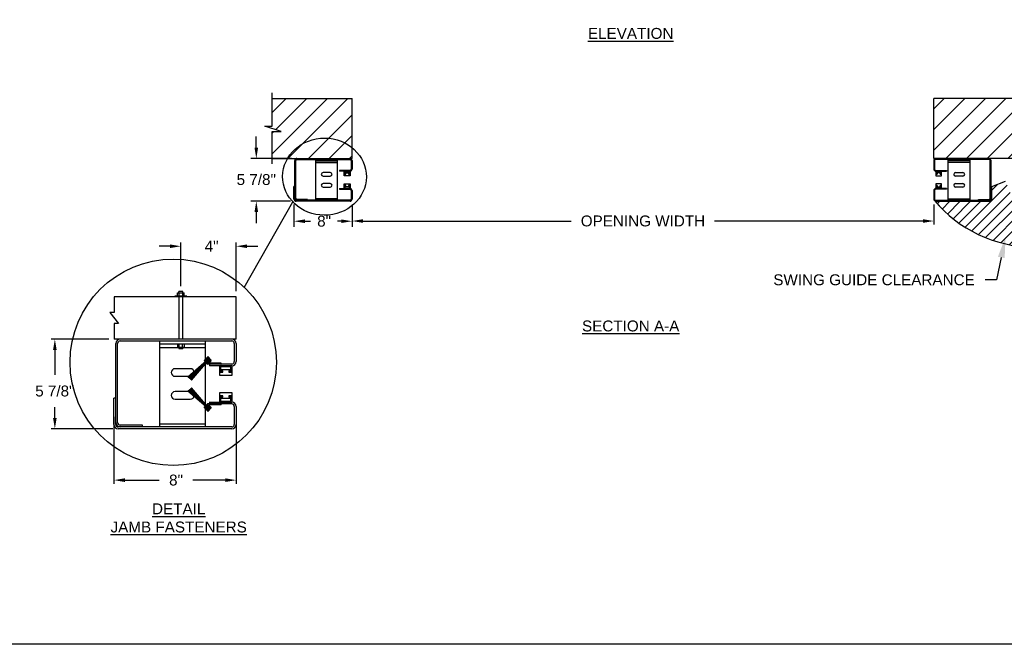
# Model space of a CAD drawing. Header units: inches. Extents: x 170 to 312, y 215 to 248.
# Tile 45 of 216: x 174.07 to 182.54, y 234.45 to 239.81. Entities that reach past the tile are written whole.
import ezdxf
from ezdxf import colors
from ezdxf.entities.mleader import LeaderData, LeaderLine
from ezdxf.math import Vec2, Vec3

# ---------------------------------------------------------------- set-up
doc = ezdxf.new("R2010")
doc.units = ezdxf.units.IN
doc.header["$LTSCALE"] = 0.25
doc.header["$MEASUREMENT"] = 0
for name, color, linetype in [('ANNOTATIONS', 1, 'Continuous'), ('DETAILS', 4, 'Continuous'), ('STANDARD MOTOR LH', 7, 'Continuous')]:
    doc.layers.add(name, color=color, linetype=linetype)
doc.styles.add('ARIAL', font='arial.ttf', dxfattribs={"height": 0.09375})
doc.dimstyles.new('STANDARD$0', dxfattribs={"dimtxt": 0.09375, "dimasz": 0.09375, "dimexe": 0.03125, "dimexo": 0.046875, "dimgap": 0.09, "dimtad": 0, "dimtih": 1, "dimtoh": 1, "dimdec": 4, "dimzin": 0, "dimdsep": 46, "dimtxsty": 'ARIAL', "dimcen": 0.09, "dimadec": 0, "dimazin": 0, "dimtfac": 1, "dimtdec": 4, "dimtofl": 0, "dimtmove": 0, "dimatfit": 1, "dimfxl": 1, "dimtolj": 1, "dimtzin": 0, "dimarcsym": 0})
pattern_1 = [(45, (-0.813, -11.93541), (-0.08838835, 0.08838835), [])]

# ---------------------------------------------------------------- blocks, each defined once
blk = doc.blocks.new('*D14')
at = {"layer": 'ANNOTATIONS', "color": 0, "lineweight": -2, "transparency": 16777216}
for p, q in [((176.4319, 238.2241), (176.4319, 238.0341)), ((176.9319, 238.2241), (176.9319, 238.0341)), ((176.5257, 238.081), (176.5745, 238.081)), ((176.8382, 238.081), (176.8074, 238.081))]:
    blk.add_line(p, q, dxfattribs=at)
at = {"layer": 'ANNOTATIONS', "color": 0, "transparency": 16777216}
for points in [[(176.5257, 238.0966), (176.5257, 238.0654), (176.4319, 238.081)], [(176.8382, 238.0966), (176.8382, 238.0654), (176.9319, 238.081)]]:
    blk.add_solid(points, dxfattribs=at)
at = {"layer": 'defpoints', "color": 0, "transparency": 16777216}
for p in [(176.4319, 238.271), (176.9319, 238.271), (176.9319, 238.081)]:
    blk.add_point(p, dxfattribs=at)
at = {"layer": 'ANNOTATIONS', "color": 0, "transparency": 16777216, "insert": (176.691, 238.081), "char_height": 0.09375, "attachment_point": 5, "style": 'ARIAL'}
blk.add_mtext('\\A1;8"', dxfattribs=at)
blk = doc.blocks.new('*D17')
at = {"layer": 'ANNOTATIONS', "color": 0, "lineweight": -2, "transparency": 16777216}
for p, q in [((176.1081, 238.7136), (176.1081, 238.8074)), ((176.4104, 238.6199), (176.0612, 238.6199)), ((176.4029, 238.2531), (176.0612, 238.2531)), ((176.1081, 238.1593), (176.1081, 238.0656))]:
    blk.add_line(p, q, dxfattribs=at)
at = {"layer": 'ANNOTATIONS', "color": 0, "transparency": 16777216}
for points in [[(176.0925, 238.7136), (176.1237, 238.7136), (176.1081, 238.6199)], [(176.0925, 238.1593), (176.1237, 238.1593), (176.1081, 238.2531)]]:
    blk.add_solid(points, dxfattribs=at)
at = {"layer": 'defpoints', "color": 0, "transparency": 16777216}
for p in [(176.4572, 238.6199), (176.1081, 238.2531), (176.4498, 238.2531)]:
    blk.add_point(p, dxfattribs=at)
at = {"layer": 'ANNOTATIONS', "color": 0, "transparency": 16777216, "insert": (176.1081, 238.4383), "char_height": 0.09375, "attachment_point": 5, "style": 'ARIAL'}
blk.add_mtext('\\A1;5 7/8"', dxfattribs=at)
blk = doc.blocks.new('*D28')
at = {"layer": 'ANNOTATIONS', "color": 0, "lineweight": -2, "transparency": 16777216}
for p, q in [((174.8405, 237.0682), (174.3452, 237.0682)), ((174.3765, 236.9744), (174.3765, 236.7604)), ((174.3765, 236.3916), (174.3765, 236.4835)), ((174.8753, 236.2979), (174.3452, 236.2979))]:
    blk.add_line(p, q, dxfattribs=at)
at = {"layer": 'ANNOTATIONS', "color": 0, "transparency": 16777216}
for points in [[(174.3609, 236.9744), (174.3921, 236.9744), (174.3765, 237.0682)], [(174.3609, 236.3916), (174.3921, 236.3916), (174.3765, 236.2979)]]:
    blk.add_solid(points, dxfattribs=at)
at = {"layer": 'defpoints', "color": 0, "transparency": 16777216}
for p in [(174.8874, 237.0682), (174.3765, 236.2979), (174.9221, 236.2979)]:
    blk.add_point(p, dxfattribs=at)
at = {"layer": 'ANNOTATIONS', "color": 0, "transparency": 16777216, "insert": (174.3765, 236.6219), "char_height": 0.09375, "attachment_point": 5, "style": 'ARIAL'}
blk.add_mtext('\\A1;5 7/8"', dxfattribs=at)
blk = doc.blocks.new('*D29')
at = {"layer": 'ANNOTATIONS', "color": 0, "lineweight": -2, "transparency": 16777216}
for p, q in [((174.8846, 236.401), (174.8846, 235.8257)), ((175.9346, 236.3531), (175.9346, 235.8257)), ((174.9784, 235.857), (175.2742, 235.857)), ((175.8409, 235.857), (175.5621, 235.857))]:
    blk.add_line(p, q, dxfattribs=at)
at = {"layer": 'ANNOTATIONS', "color": 0, "transparency": 16777216}
for points in [[(174.9784, 235.8726), (174.9784, 235.8413), (174.8846, 235.857)], [(175.8409, 235.8726), (175.8409, 235.8413), (175.9346, 235.857)]]:
    blk.add_solid(points, dxfattribs=at)
at = {"layer": 'defpoints', "color": 0, "transparency": 16777216}
for p in [(174.8846, 236.4479), (175.9346, 236.4), (174.8846, 235.857)]:
    blk.add_point(p, dxfattribs=at)
at = {"layer": 'ANNOTATIONS', "color": 0, "transparency": 16777216, "insert": (175.4181, 235.857), "char_height": 0.09375, "attachment_point": 5, "style": 'ARIAL'}
blk.add_mtext('\\A1;8"', dxfattribs=at)
blk = doc.blocks.new('*D30')
at = {"layer": 'ANNOTATIONS', "color": 0, "lineweight": -2, "transparency": 16777216}
for p, q in [((175.3657, 237.866), (175.272, 237.866)), ((175.4595, 237.5233), (175.4595, 237.8972)), ((175.9346, 237.4788), (175.9346, 237.8972)), ((176.0284, 237.866), (176.1221, 237.866))]:
    blk.add_line(p, q, dxfattribs=at)
at = {"layer": 'ANNOTATIONS', "color": 0, "transparency": 16777216}
for points in [[(175.3657, 237.8816), (175.3657, 237.8504), (175.4595, 237.866)], [(176.0284, 237.8816), (176.0284, 237.8504), (175.9346, 237.866)]]:
    blk.add_solid(points, dxfattribs=at)
at = {"layer": 'defpoints', "color": 0, "transparency": 16777216}
for p in [(175.9346, 237.866), (175.4595, 237.4764), (175.9346, 237.432)]:
    blk.add_point(p, dxfattribs=at)
at = {"layer": 'ANNOTATIONS', "color": 0, "transparency": 16777216, "insert": (175.7241, 237.866), "char_height": 0.09375, "attachment_point": 5, "style": 'ARIAL'}
blk.add_mtext('\\A1;4"', dxfattribs=at)
blk = doc.blocks.new('*D38')
at = {"layer": 'ANNOTATIONS', "color": 0, "lineweight": -2, "transparency": 16777216}
for p, q in [((176.9319, 238.2241), (176.9319, 238.0514)), ((181.9319, 238.2241), (181.9319, 238.0514)), ((177.0257, 238.0827), (178.8156, 238.0827)), ((181.8382, 238.0827), (180.0483, 238.0827))]:
    blk.add_line(p, q, dxfattribs=at)
at = {"layer": 'ANNOTATIONS', "color": 0, "transparency": 16777216}
for points in [[(177.0257, 238.0983), (177.0257, 238.067), (176.9319, 238.0827)], [(181.8382, 238.0983), (181.8382, 238.067), (181.9319, 238.0827)]]:
    blk.add_solid(points, dxfattribs=at)
at = {"layer": 'defpoints', "color": 0, "transparency": 16777216}
for p in [(176.9319, 238.271), (181.9319, 238.271), (181.9319, 238.0827)]:
    blk.add_point(p, dxfattribs=at)
at = {"layer": 'ANNOTATIONS', "color": 0, "transparency": 16777216, "insert": (179.4319, 238.0827), "char_height": 0.09375, "attachment_point": 5, "style": 'ARIAL'}
blk.add_mtext('\\A1;OPENING WIDTH', dxfattribs=at)

msp = doc.modelspace()

# ---------------------------------------------------------------- hatches: boundary and pattern name
at = {"layer": 'STANDARD MOTOR LH'}
h = msp.add_hatch(dxfattribs=at)
h.set_pattern_fill('ANSI31', color=256, style=0)
h.set_pattern_definition(pattern_1)
h.paths.add_polyline_path([(176.93192, 239.13552), (176.24442, 239.13552), (176.24442, 238.89832), (176.18031, 238.89832), (176.32238, 238.85141), (176.24442, 238.85141), (176.24442, 238.61989), (176.93192, 238.61989), (176.93192, 238.78239)])
h = msp.add_hatch(dxfattribs=at)
h.set_pattern_fill('ANSI31', color=256, style=0)
h.set_pattern_definition(pattern_1)
h.paths.add_polyline_path([(182.68352, 238.89832), (182.61942, 238.89832), (182.61942, 239.13552), (181.93192, 239.13552), (181.93192, 238.61989), (181.95009, 238.61989), (182.61942, 238.61989), (182.61942, 238.85141), (182.54145, 238.85141)])
h = msp.add_hatch(dxfattribs=at)
h.set_pattern_fill('ANSI31', color=256, scale=0.5, style=0)
h.set_pattern_definition([(45, (170.51236, 235.62128), (-0.04419417, 0.04419417), [])])
edge = h.paths.add_edge_path()
edge.add_line((182.5482, 238.42532), (182.43192, 238.37808))
edge.add_line((182.43192, 238.37808), (182.43192, 238.27095))
edge.add_arc((182.41404, 238.27095), 0.01787, -89.999885, 0.000989, ccw=False)
edge.add_line((182.41404, 238.25308), (181.94979, 238.25308))
edge.add_arc((181.94979, 238.27095), 0.01788, 224.999017, 269.999203, ccw=False)
edge.add_arc((182.79641, 238.98141), 1.12303, 220.081978, 269.072701)
edge.add_line((182.77823, 237.85853), (182.5482, 238.42532))

# ---------------------------------------------------------------- linework, layer by layer
at = {"layer": 'defpoints'}
msp.add_lwpolyline([(189.05875, 234.44685), (169.58887, 234.44685), (169.58887, 247.18196), (189.05875, 247.18196)], close=True, dxfattribs=at)
at = {"layer": 'DETAILS'}
for p, q in [((176.0044, 237.51245), (176.42119, 238.24842)), ((175.93461, 237.43196), (174.8874, 237.43196)), ((174.8874, 237.43196), (174.8874, 237.297)), ((175.51199, 237.43618), (175.40699, 237.43618)), ((175.40699, 237.43196), (175.40699, 237.43618)), ((175.42574, 237.4404), (175.42574, 237.43618)), ((175.42574, 237.4404), (175.49324, 237.4404)), ((175.42969, 237.45292), (175.42969, 237.46712)), ((175.42969, 237.46712), (175.48928, 237.46712)), ((175.42976, 237.4404), (175.42976, 237.46712)), ((175.44191, 237.46712), (175.44191, 237.47639)), ((175.47706, 237.47639), (175.44191, 237.47639)), ((175.44191, 237.43196), (175.44191, 237.06818)), ((175.44639, 237.4404), (175.44639, 237.46712)), ((175.47612, 237.4404), (175.47612, 237.46712)), ((175.47706, 237.46712), (175.47706, 237.47639)), ((175.47706, 237.06818), (175.47706, 237.43196)), ((175.48921, 237.4404), (175.48921, 237.46712)), ((175.48928, 237.45292), (175.48928, 237.46712)), ((175.49324, 237.43618), (175.49324, 237.4404)), ((175.51199, 237.43196), (175.51199, 237.43618)), ((175.93461, 237.06818), (175.93461, 237.43196)), ((174.8874, 237.297), (174.84993, 237.297)), ((174.84993, 237.297), (174.92487, 237.20314)), ((174.92487, 237.20314), (174.8874, 237.20314)), ((174.8874, 237.20314), (174.8874, 237.06818)), ((175.93461, 237.06818), (174.8874, 237.06818)), ((174.90023, 236.33541), (174.90023, 237.03064)), ((174.91585, 236.35103), (174.91585, 237.03064)), ((174.93777, 237.05256), (175.89707, 237.05256)), ((175.27836, 236.31349), (175.27836, 237.05256)), ((175.27836, 237.02795), (175.67211, 237.02795)), ((175.27836, 236.99514), (175.67211, 236.99514)), ((175.42546, 237.02863), (175.42546, 237.02441)), ((175.42546, 237.02863), (175.49296, 237.02863)), ((175.49296, 237.02441), (175.42546, 237.02441)), ((175.42942, 237.01189), (175.42942, 236.99769)), ((175.48901, 236.99769), (175.42942, 236.99769)), ((175.42949, 237.02441), (175.42949, 236.99769)), ((175.44164, 236.99769), (175.44164, 236.98842)), ((175.44258, 237.02441), (175.44258, 236.99769)), ((175.47231, 237.02441), (175.47231, 236.99769)), ((175.47679, 236.99769), (175.47679, 236.98842)), ((175.48894, 237.02441), (175.48894, 236.99769)), ((175.48901, 237.01189), (175.48901, 236.99769)), ((175.49296, 237.02441), (175.49296, 237.02863)), ((175.67211, 236.31349), (175.67211, 237.05256)), ((175.91899, 237.03064), (175.91899, 236.87603)), ((175.93461, 237.03064), (175.93461, 236.87603)), ((175.44164, 236.98842), (175.47679, 236.98842)), ((175.69123, 236.9157), (175.66091, 236.88538)), ((175.72106, 236.88786), (175.69322, 236.9157)), ((175.52066, 236.74223), (175.68116, 236.88052)), ((175.68126, 236.88042), (175.52083, 236.74206)), ((175.52346, 236.73943), (175.68136, 236.88033)), ((175.68146, 236.88023), (175.52363, 236.73926)), ((175.52623, 236.73666), (175.68156, 236.88013)), ((175.68166, 236.88003), (175.5264, 236.73649)), ((175.52899, 236.7339), (175.68176, 236.87993)), ((175.68186, 236.87983), (175.52915, 236.73373)), ((175.53173, 236.73116), (175.68196, 236.87973)), ((175.68206, 236.87963), (175.5319, 236.73099)), ((175.53276, 236.73013), (175.68216, 236.87953)), ((175.68315, 236.87854), (175.53375, 236.72914)), ((175.5363, 236.72659), (175.68494, 236.87675)), ((175.68504, 236.87665), (175.53647, 236.72642)), ((175.53904, 236.72384), (175.68514, 236.87655)), ((175.68524, 236.87645), (175.53921, 236.72368)), ((175.5418, 236.72109), (175.68534, 236.87635)), ((175.68544, 236.87625), (175.54197, 236.72092)), ((175.54457, 236.71832), (175.68554, 236.87615)), ((175.68564, 236.87605), (175.54474, 236.71815)), ((175.54737, 236.71552), (175.68574, 236.87595)), ((175.68584, 236.87585), (175.54754, 236.71535)), ((175.58416, 236.77816), (175.68385, 236.87784)), ((175.68484, 236.87685), (175.58516, 236.77716)), ((175.66637, 236.87792), (175.66091, 236.88339)), ((175.67135, 236.8809), (175.66836, 236.87792)), ((175.69123, 236.90576), (175.67085, 236.88538)), ((175.67085, 236.88339), (175.67135, 236.88289)), ((175.68928, 236.90249), (175.67632, 236.88488)), ((175.67632, 236.88488), (175.67802, 236.88363)), ((175.69098, 236.90124), (175.67802, 236.88363)), ((175.68271, 236.88265), (175.68702, 236.89107)), ((175.68715, 236.89103), (175.68283, 236.88258)), ((175.68296, 236.88252), (175.68729, 236.89098)), ((175.68742, 236.89094), (175.68308, 236.88245)), ((175.68321, 236.88239), (175.68756, 236.89089)), ((175.68328, 236.863), (175.68626, 236.86599)), ((175.68977, 236.85452), (175.68328, 236.86101)), ((175.68769, 236.89084), (175.68333, 236.88233)), ((175.68346, 236.88226), (175.68783, 236.8908)), ((175.68796, 236.89075), (175.68358, 236.8822)), ((175.68371, 236.88213), (175.6881, 236.89071)), ((175.68823, 236.89066), (175.68383, 236.88207)), ((175.68396, 236.88201), (175.68837, 236.89062)), ((175.68973, 236.89019), (175.68521, 236.88136)), ((175.68668, 236.8799), (175.6955, 236.88442)), ((175.69593, 236.88306), (175.68732, 236.87865)), ((175.68738, 236.87852), (175.69598, 236.88292)), ((175.69602, 236.88279), (175.68744, 236.8784)), ((175.68751, 236.87827), (175.69606, 236.88265)), ((175.69611, 236.88252), (175.68757, 236.87815)), ((175.68764, 236.87802), (175.69616, 236.88238)), ((175.6962, 236.88225), (175.6877, 236.8779)), ((175.68777, 236.87777), (175.69625, 236.88211)), ((175.69629, 236.88198), (175.68783, 236.87765)), ((175.68789, 236.87752), (175.69634, 236.88184)), ((175.69638, 236.88171), (175.68796, 236.8774)), ((175.68825, 236.86599), (175.68875, 236.86549)), ((175.68899, 236.87266), (175.7066, 236.88562)), ((175.68899, 236.87266), (175.69024, 236.87096)), ((175.69024, 236.87096), (175.70785, 236.88392)), ((175.69074, 236.86549), (175.71112, 236.88587)), ((175.89707, 236.85411), (175.69077, 236.85411)), ((175.71112, 236.88786), (175.69322, 236.90576)), ((175.70687, 236.88913), (175.69449, 236.90151)), ((175.70836, 236.89062), (175.69598, 236.903)), ((175.69873, 236.86354), (175.72106, 236.88587)), ((175.80392, 236.86114), (175.69973, 236.86114)), ((175.70492, 236.85411), (175.70492, 236.83849)), ((175.89707, 236.83849), (175.70492, 236.83849)), ((175.79339, 236.7873), (175.79339, 236.83849)), ((175.88894, 236.83035), (175.80152, 236.83035)), ((175.80152, 236.83035), (175.80152, 236.79544)), ((175.80533, 236.85973), (175.80533, 236.85552)), ((175.88894, 236.79544), (175.88894, 236.83035)), ((175.89707, 236.83849), (175.89707, 236.7873)), ((175.54086, 236.81427), (175.40961, 236.81427)), ((175.40961, 236.74865), (175.54086, 236.74865)), ((175.81964, 236.7873), (175.79339, 236.7873)), ((175.79339, 236.75607), (175.79339, 236.78363)), ((175.79339, 236.78363), (175.81964, 236.78363)), ((175.89707, 236.75607), (175.79339, 236.75607)), ((175.80152, 236.79544), (175.81964, 236.79544)), ((175.80389, 236.79544), (175.80389, 236.80725)), ((175.80389, 236.80725), (175.88657, 236.80725)), ((175.81964, 236.78363), (175.81964, 236.79544)), ((175.87082, 236.79544), (175.87082, 236.78363)), ((175.87082, 236.79544), (175.88894, 236.79544)), ((175.89707, 236.7873), (175.87082, 236.7873)), ((175.87082, 236.78363), (175.89707, 236.78363)), ((175.88657, 236.80725), (175.88657, 236.79544)), ((175.89707, 236.78363), (175.89707, 236.75607)), ((175.54086, 236.6174), (175.40961, 236.6174)), ((175.52066, 236.62382), (175.68116, 236.48552)), ((175.68126, 236.48562), (175.52083, 236.62399)), ((175.52346, 236.62662), (175.68136, 236.48572)), ((175.68146, 236.48582), (175.52363, 236.62679)), ((175.52623, 236.62939), (175.68156, 236.48592)), ((175.68166, 236.48602), (175.5264, 236.62956)), ((175.52899, 236.63215), (175.68176, 236.48612)), ((175.68186, 236.48622), (175.52915, 236.63232)), ((175.53173, 236.63489), (175.68196, 236.48632)), ((175.68206, 236.48642), (175.5319, 236.63506)), ((175.53276, 236.63592), (175.68216, 236.48652)), ((175.68315, 236.48751), (175.53375, 236.63691)), ((175.5363, 236.63946), (175.68494, 236.4893)), ((175.68504, 236.4894), (175.53647, 236.63963)), ((175.53904, 236.64221), (175.68514, 236.4895)), ((175.68524, 236.4896), (175.53921, 236.64237)), ((175.5418, 236.64496), (175.68534, 236.4897)), ((175.68544, 236.4898), (175.54197, 236.64513)), ((175.54457, 236.64773), (175.68554, 236.4899)), ((175.68564, 236.49), (175.54474, 236.6479)), ((175.54737, 236.65053), (175.68574, 236.4901)), ((175.68584, 236.4902), (175.54754, 236.6507)), ((175.58416, 236.58789), (175.68385, 236.48821)), ((175.68484, 236.4892), (175.58516, 236.58889)), ((175.79339, 236.58242), (175.79339, 236.60998)), ((175.79339, 236.60998), (175.89707, 236.60998)), ((175.81964, 236.58242), (175.79339, 236.58242)), ((175.79339, 236.52756), (175.79339, 236.57875)), ((175.79339, 236.57875), (175.81964, 236.57875)), ((175.81964, 236.57061), (175.80152, 236.57061)), ((175.80152, 236.57061), (175.80152, 236.5357)), ((175.80389, 236.55879), (175.80389, 236.57061)), ((175.81964, 236.57061), (175.81964, 236.58242)), ((175.87082, 236.58242), (175.87082, 236.57061)), ((175.89707, 236.58242), (175.87082, 236.58242)), ((175.87082, 236.57875), (175.89707, 236.57875)), ((175.88894, 236.57061), (175.87082, 236.57061)), ((175.88657, 236.57061), (175.88657, 236.55879)), ((175.88894, 236.5357), (175.88894, 236.57061)), ((175.89707, 236.60998), (175.89707, 236.58242)), ((175.89707, 236.57875), (175.89707, 236.52756)), ((174.90023, 236.56037), (174.88461, 236.56037)), ((174.88461, 236.33541), (174.88461, 236.56037)), ((175.40961, 236.55178), (175.54086, 236.55178)), ((175.66637, 236.48813), (175.66091, 236.48266)), ((175.67135, 236.48515), (175.66836, 236.48813)), ((175.67085, 236.48266), (175.67135, 236.48316)), ((175.68271, 236.4834), (175.68702, 236.47498)), ((175.68715, 236.47502), (175.68283, 236.48347)), ((175.68296, 236.48353), (175.68729, 236.47507)), ((175.68742, 236.47511), (175.68308, 236.4836)), ((175.68321, 236.48366), (175.68756, 236.47516)), ((175.68977, 236.51153), (175.68328, 236.50504)), ((175.68328, 236.50305), (175.68626, 236.50006)), ((175.68769, 236.47521), (175.68333, 236.48372)), ((175.68346, 236.48379), (175.68783, 236.47525)), ((175.68796, 236.4753), (175.68358, 236.48385)), ((175.68371, 236.48392), (175.6881, 236.47534)), ((175.68823, 236.47538), (175.68383, 236.48398)), ((175.68396, 236.48404), (175.68837, 236.47543)), ((175.68973, 236.47586), (175.68521, 236.48468)), ((175.68668, 236.48615), (175.6955, 236.48163)), ((175.69593, 236.48299), (175.68732, 236.4874)), ((175.68738, 236.48753), (175.69598, 236.48313)), ((175.69602, 236.48326), (175.68744, 236.48765)), ((175.68751, 236.48778), (175.69606, 236.4834)), ((175.69611, 236.48353), (175.68757, 236.4879)), ((175.68764, 236.48803), (175.69616, 236.48367)), ((175.6962, 236.4838), (175.6877, 236.48815)), ((175.68777, 236.48828), (175.69625, 236.48394)), ((175.69629, 236.48407), (175.68783, 236.4884)), ((175.68789, 236.48853), (175.69634, 236.48421)), ((175.69638, 236.48434), (175.68796, 236.48865)), ((175.68825, 236.50006), (175.68875, 236.50056)), ((175.68899, 236.49339), (175.69024, 236.49509)), ((175.68899, 236.49339), (175.7066, 236.48043)), ((175.69024, 236.49509), (175.70785, 236.48213)), ((175.69074, 236.50056), (175.71112, 236.48018)), ((175.89707, 236.51194), (175.69077, 236.51194)), ((175.69873, 236.50251), (175.72106, 236.48018)), ((175.80392, 236.50491), (175.69973, 236.50491)), ((175.70492, 236.52867), (175.70492, 236.51194)), ((175.70492, 236.52756), (175.89707, 236.52756)), ((175.80152, 236.5357), (175.88894, 236.5357)), ((175.88657, 236.55879), (175.80389, 236.55879)), ((175.80533, 236.50632), (175.80533, 236.51053)), ((175.91899, 236.49002), (175.91899, 236.33541)), ((175.93461, 236.49002), (175.93461, 236.33541)), ((175.69123, 236.45035), (175.66091, 236.48067)), ((175.69123, 236.46029), (175.67085, 236.48067)), ((175.67632, 236.48117), (175.67802, 236.48242)), ((175.68928, 236.46356), (175.67632, 236.48117)), ((175.69098, 236.46481), (175.67802, 236.48242)), ((175.71112, 236.47819), (175.69322, 236.46029)), ((175.72106, 236.47819), (175.69322, 236.45035)), ((175.70687, 236.47692), (175.69449, 236.46454)), ((175.70836, 236.47543), (175.69598, 236.46305)), ((175.12992, 236.32911), (174.93777, 236.32911)), ((175.12992, 236.31349), (175.12992, 236.32911)), ((175.67211, 236.3381), (175.27836, 236.3381)), ((175.89707, 236.31349), (174.92215, 236.31349)), ((175.89707, 236.29787), (174.92215, 236.29787))]:
    msp.add_line(p, q, dxfattribs=at)
for centre, radius in [((175.3943, 236.86913), 0.88662), ((175.69488, 236.88956), 0.00512), ((175.69488, 236.47648), 0.00512)]:
    msp.add_circle(centre, radius, dxfattribs=at)
for centre, radius, start, end in [((174.93777, 237.03064), 0.03754, 90, 180), ((174.93777, 237.03064), 0.02192, 90, 180), ((175.89707, 237.03064), 0.03754, 0, 90), ((175.89707, 237.03064), 0.02192, 0, 90), ((175.69223, 236.91471), 0.00141, 45, 135), ((175.6619, 236.88438), 0.00141, 135, 225), ((175.66737, 236.87891), 0.00141, 225, 315), ((175.67184, 236.88438), 0.00141, 135, 225), ((175.67035, 236.8819), 0.00141, 315, 45), ((175.6752, 236.88649), 0.00844, 315, 332.895222), ((175.6752, 236.88649), 0.00858, 315, 332.895222), ((175.6752, 236.88649), 0.00872, 315, 332.895222), ((175.6752, 236.88649), 0.00886, 315, 332.895222), ((175.6752, 236.88649), 0.009, 315, 332.895222), ((175.6752, 236.88649), 0.00914, 315, 332.895222), ((175.6752, 236.88649), 0.00928, 315, 332.895222), ((175.6752, 236.88649), 0.00942, 315, 332.895222), ((175.6752, 236.88649), 0.00956, 315, 332.895222), ((175.6752, 236.88649), 0.0097, 315, 332.895222), ((175.6752, 236.88649), 0.00984, 315, 332.895222), ((175.68427, 236.86201), 0.00141, 135, 225), ((175.6752, 236.88649), 0.01125, 315, 332.895222), ((175.6918, 236.86988), 0.01125, 117.104778, 135), ((175.6918, 236.86988), 0.00984, 117.104778, 135), ((175.6918, 236.86988), 0.0097, 117.104778, 135), ((175.6918, 236.86988), 0.00956, 117.104778, 135), ((175.6918, 236.86988), 0.00942, 117.104778, 135), ((175.6918, 236.86988), 0.00928, 117.104778, 135), ((175.6918, 236.86988), 0.00914, 117.104778, 135), ((175.6918, 236.86988), 0.009, 117.104778, 135), ((175.6918, 236.86988), 0.00886, 117.104778, 135), ((175.6918, 236.86988), 0.00872, 117.104778, 135), ((175.6918, 236.86988), 0.00858, 117.104778, 135), ((175.6918, 236.86988), 0.00844, 117.104778, 135), ((175.68726, 236.86499), 0.00141, 45, 135), ((175.69488, 236.88956), 0.008, 280.870136, 169.129864), ((175.69488, 236.88956), 0.00786, 280.724542, 169.275458), ((175.69488, 236.88956), 0.00772, 280.57496, 169.42504), ((175.69488, 236.88956), 0.00758, 280.421203, 169.578797), ((175.69488, 236.88956), 0.00744, 280.263074, 169.736926), ((175.69488, 236.88956), 0.0073, 280.100361, 169.899639), ((175.69488, 236.88956), 0.00716, 279.93284, 170.06716), ((175.69488, 236.88956), 0.00702, 279.760267, 170.239733), ((175.69488, 236.88956), 0.00687, 279.582384, 170.417616), ((175.69488, 236.88956), 0.00673, 279.398913, 170.601087), ((175.69488, 236.88956), 0.00659, 279.209556, 170.790444), ((175.68974, 236.86648), 0.00141, 225, 315), ((175.69285, 236.89986), 0.00443, 45, 143.651209), ((175.69488, 236.88956), 0.00519, 276.906562, 173.093438), ((175.69077, 236.85552), 0.00141, 225, 270), ((175.69285, 236.89986), 0.00232, 45, 143.651209), ((175.69223, 236.90477), 0.00141, 45, 135), ((175.69973, 236.86255), 0.00141, 135, 270), ((175.70523, 236.88749), 0.00232, 306.348791, 45), ((175.70523, 236.88749), 0.00443, 306.348791, 45), ((175.71013, 236.88687), 0.00141, 315, 45), ((175.72007, 236.88687), 0.00141, 315, 45), ((175.80392, 236.85973), 0.00141, 0, 90), ((175.80392, 236.85552), 0.00141, 270, 0), ((175.89707, 236.87603), 0.02192, 270, 0), ((175.89707, 236.87603), 0.03754, 270, 0), ((175.40961, 236.78146), 0.03281, 90, 270), ((175.54086, 236.78146), 0.03281, 270, 90), ((175.40961, 236.58459), 0.03281, 90, 270), ((175.54086, 236.58459), 0.03281, 270, 90), ((175.66737, 236.48714), 0.00141, 45, 135), ((175.67035, 236.48415), 0.00141, 315, 45), ((175.6752, 236.47956), 0.00844, 27.104778, 45), ((175.6752, 236.47956), 0.00858, 27.104778, 45), ((175.6752, 236.47956), 0.00872, 27.104778, 45), ((175.6752, 236.47956), 0.00886, 27.104778, 45), ((175.6752, 236.47956), 0.009, 27.104778, 45), ((175.6752, 236.47956), 0.00914, 27.104778, 45), ((175.6752, 236.47956), 0.00928, 27.104778, 45), ((175.6752, 236.47956), 0.00942, 27.104778, 45), ((175.6752, 236.47956), 0.00956, 27.104778, 45), ((175.6752, 236.47956), 0.0097, 27.104778, 45), ((175.6752, 236.47956), 0.00984, 27.104778, 45), ((175.68427, 236.50404), 0.00141, 135, 225), ((175.6752, 236.47956), 0.01125, 27.104778, 45), ((175.6918, 236.49616), 0.01125, 225, 242.895222), ((175.6918, 236.49616), 0.00984, 225, 242.895222), ((175.6918, 236.49616), 0.0097, 225, 242.895222), ((175.6918, 236.49616), 0.00956, 225, 242.895222), ((175.6918, 236.49616), 0.00942, 225, 242.895222), ((175.6918, 236.49616), 0.00928, 225, 242.895222), ((175.6918, 236.49616), 0.00914, 225, 242.895222), ((175.6918, 236.49616), 0.009, 225, 242.895222), ((175.6918, 236.49616), 0.00886, 225, 242.895222), ((175.6918, 236.49616), 0.00872, 225, 242.895222), ((175.6918, 236.49616), 0.00858, 225, 242.895222), ((175.6918, 236.49616), 0.00844, 225, 242.895222), ((175.68726, 236.50106), 0.00141, 225, 315), ((175.69488, 236.47648), 0.008, 190.870136, 79.129864), ((175.69488, 236.47648), 0.00786, 190.724542, 79.275458), ((175.69488, 236.47648), 0.00772, 190.57496, 79.42504), ((175.69488, 236.47648), 0.00758, 190.421203, 79.578797), ((175.69488, 236.47648), 0.00744, 190.263074, 79.736926), ((175.69488, 236.47648), 0.0073, 190.100361, 79.899639), ((175.69488, 236.47648), 0.00716, 189.93284, 80.06716), ((175.69488, 236.47648), 0.00702, 189.760267, 80.239733), ((175.69488, 236.47648), 0.00687, 189.582384, 80.417616), ((175.69488, 236.47648), 0.00673, 189.398913, 80.601087), ((175.69488, 236.47648), 0.00659, 189.209556, 80.790444), ((175.68974, 236.49957), 0.00141, 45, 135), ((175.69077, 236.51053), 0.00141, 90, 135), ((175.69973, 236.5035), 0.00141, 90, 225), ((175.80392, 236.51053), 0.00141, 0, 90), ((175.80392, 236.50632), 0.00141, 270, 0), ((175.89707, 236.49002), 0.03754, 0, 90), ((175.89707, 236.49002), 0.02192, 0, 90), ((175.6619, 236.48167), 0.00141, 135, 225), ((175.67184, 236.48167), 0.00141, 135, 225), ((175.69285, 236.46618), 0.00443, 216.348791, 315), ((175.69488, 236.47648), 0.00519, 186.906562, 83.093438), ((175.69285, 236.46618), 0.00232, 216.348791, 315), ((175.69223, 236.46128), 0.00141, 225, 315), ((175.69223, 236.45134), 0.00141, 225, 315), ((175.70523, 236.47856), 0.00232, 315, 53.651209), ((175.70523, 236.47856), 0.00443, 315, 53.651209), ((175.71013, 236.47918), 0.00141, 315, 45), ((175.72007, 236.47918), 0.00141, 315, 45), ((174.92215, 236.33541), 0.03754, 180, 270), ((174.93777, 236.35103), 0.03754, 180, 270), ((174.92215, 236.33541), 0.02192, 180, 270), ((174.93777, 236.35103), 0.02192, 180, 270), ((175.89707, 236.33541), 0.03754, 270, 0), ((175.89707, 236.33541), 0.02192, 270, 0)]:
    msp.add_arc(centre, radius, start, end, dxfattribs=at)
msp.add_ellipse((176.69445, 238.4638), major_axis=(0.36007, -0.00248), ratio=0.919729, dxfattribs=at)
at = {"layer": 'STANDARD MOTOR LH'}
for p, q in [((176.24442, 238.89832), (176.24442, 239.18239)), ((176.24442, 239.13552), (176.93192, 239.13552)), ((176.93192, 238.61989), (176.93192, 239.13552)), ((181.93192, 238.61989), (181.93192, 239.13552)), ((182.61942, 239.13552), (181.93192, 239.13552)), ((176.32238, 238.85141), (176.18031, 238.89832)), ((176.18031, 238.89832), (176.24442, 238.89832)), ((176.24442, 238.57302), (176.24442, 238.85141)), ((176.24442, 238.85141), (176.32238, 238.85141)), ((176.24442, 238.61989), (176.93192, 238.61989)), ((176.43935, 238.27095), (176.43935, 238.60202)), ((176.44679, 238.27839), (176.44679, 238.60202)), ((176.45723, 238.61245), (176.91404, 238.61245)), ((176.61942, 238.26052), (176.61942, 238.61245)), ((176.61942, 238.60074), (176.80692, 238.60074)), ((176.80692, 238.26052), (176.80692, 238.61245)), ((176.92448, 238.60202), (176.92448, 238.52839)), ((176.93192, 238.60202), (176.93192, 238.52839)), ((182.61942, 238.61989), (181.93192, 238.61989)), ((181.93192, 238.60202), (181.93192, 238.52839)), ((181.93935, 238.60202), (181.93935, 238.52839)), ((182.4066, 238.61245), (181.94979, 238.61245)), ((182.05692, 238.26052), (182.05692, 238.61245)), ((182.24442, 238.60074), (182.05692, 238.60074)), ((182.24442, 238.26052), (182.24442, 238.61245)), ((182.41704, 238.27839), (182.41704, 238.60202)), ((182.42448, 238.27095), (182.42448, 238.60202)), ((176.61942, 238.58511), (176.80692, 238.58511)), ((176.82254, 238.51796), (176.82254, 238.51052)), ((176.91404, 238.51796), (176.82254, 238.51796)), ((181.94979, 238.51796), (182.04129, 238.51796)), ((182.04129, 238.51796), (182.04129, 238.51052)), ((182.24442, 238.58511), (182.05692, 238.58511)), ((176.74442, 238.49899), (176.68192, 238.49899)), ((176.68192, 238.46774), (176.74442, 238.46774)), ((176.91404, 238.51052), (176.82254, 238.51052)), ((176.86467, 238.48614), (176.86467, 238.51052)), ((176.87717, 238.48614), (176.86467, 238.48614)), ((176.86467, 238.47127), (176.86467, 238.48439)), ((176.86467, 238.48439), (176.87717, 238.48439)), ((176.91404, 238.47127), (176.86467, 238.47127)), ((176.91017, 238.50664), (176.86854, 238.50664)), ((176.86854, 238.50664), (176.86854, 238.49002)), ((176.86854, 238.49002), (176.87717, 238.49002)), ((176.86967, 238.49002), (176.86967, 238.49564)), ((176.86967, 238.49564), (176.90904, 238.49564)), ((176.87717, 238.48439), (176.87717, 238.49002)), ((176.90154, 238.49002), (176.90154, 238.48439)), ((176.90154, 238.49002), (176.91017, 238.49002)), ((176.91404, 238.48614), (176.90154, 238.48614)), ((176.90154, 238.48439), (176.91404, 238.48439)), ((176.90904, 238.49564), (176.90904, 238.49002)), ((176.91017, 238.49002), (176.91017, 238.50664)), ((176.91404, 238.51052), (176.91404, 238.48614)), ((176.91404, 238.48439), (176.91404, 238.47127)), ((181.94979, 238.51052), (181.94979, 238.48614)), ((181.94979, 238.51052), (182.04129, 238.51052)), ((181.94979, 238.48614), (181.96229, 238.48614)), ((181.96229, 238.48439), (181.94979, 238.48439)), ((181.94979, 238.48439), (181.94979, 238.47127)), ((181.94979, 238.47127), (181.99917, 238.47127)), ((181.95367, 238.50664), (181.99529, 238.50664)), ((181.95367, 238.49002), (181.95367, 238.50664)), ((181.96229, 238.49002), (181.95367, 238.49002)), ((181.95479, 238.49564), (181.95479, 238.49002)), ((181.99417, 238.49564), (181.95479, 238.49564)), ((181.96229, 238.49002), (181.96229, 238.48439)), ((181.98667, 238.48439), (181.98667, 238.49002)), ((181.99529, 238.49002), (181.98667, 238.49002)), ((181.98667, 238.48614), (181.99917, 238.48614)), ((181.99917, 238.48439), (181.98667, 238.48439)), ((181.99417, 238.49002), (181.99417, 238.49564)), ((181.99529, 238.50664), (181.99529, 238.49002)), ((181.99917, 238.48614), (181.99917, 238.51052)), ((181.99917, 238.47127), (181.99917, 238.48439)), ((182.11942, 238.49899), (182.18192, 238.49899)), ((182.18192, 238.46774), (182.11942, 238.46774)), ((176.43935, 238.37808), (176.43192, 238.37808)), ((176.43192, 238.27095), (176.43192, 238.37808)), ((176.74442, 238.40524), (176.68192, 238.40524)), ((176.68192, 238.37399), (176.74442, 238.37399)), ((176.82254, 238.36245), (176.82254, 238.35502)), ((176.82254, 238.36245), (176.91404, 238.36245)), ((176.82254, 238.35502), (176.91404, 238.35502)), ((176.86467, 238.38858), (176.86467, 238.4017)), ((176.86467, 238.4017), (176.91404, 238.4017)), ((176.87717, 238.38858), (176.86467, 238.38858)), ((176.86467, 238.36245), (176.86467, 238.38683)), ((176.86467, 238.38683), (176.87717, 238.38683)), ((176.87717, 238.38295), (176.86854, 238.38295)), ((176.86854, 238.38295), (176.86854, 238.36633)), ((176.86854, 238.36633), (176.91017, 238.36633)), ((176.86967, 238.37733), (176.86967, 238.38295)), ((176.90904, 238.37733), (176.86967, 238.37733)), ((176.87717, 238.38295), (176.87717, 238.38858)), ((176.90154, 238.38858), (176.90154, 238.38295)), ((176.91404, 238.38858), (176.90154, 238.38858)), ((176.90154, 238.38683), (176.91404, 238.38683)), ((176.91017, 238.38295), (176.90154, 238.38295)), ((176.90904, 238.38295), (176.90904, 238.37733)), ((176.91017, 238.36633), (176.91017, 238.38295)), ((176.91404, 238.4017), (176.91404, 238.38858)), ((176.91404, 238.38683), (176.91404, 238.36245)), ((181.99917, 238.4017), (181.94979, 238.4017)), ((181.94979, 238.4017), (181.94979, 238.38858)), ((181.94979, 238.38858), (181.96229, 238.38858)), ((181.96229, 238.38683), (181.94979, 238.38683)), ((181.94979, 238.38683), (181.94979, 238.36245)), ((182.04129, 238.36245), (181.94979, 238.36245)), ((182.04129, 238.35502), (181.94979, 238.35502)), ((181.95367, 238.36633), (181.95367, 238.38295)), ((181.95367, 238.38295), (181.96229, 238.38295)), ((181.99529, 238.36633), (181.95367, 238.36633)), ((181.95479, 238.38295), (181.95479, 238.37733)), ((181.95479, 238.37733), (181.99417, 238.37733)), ((181.96229, 238.38858), (181.96229, 238.38295)), ((181.98667, 238.38295), (181.98667, 238.38858)), ((181.98667, 238.38858), (181.99917, 238.38858)), ((181.99917, 238.38683), (181.98667, 238.38683)), ((181.98667, 238.38295), (181.99529, 238.38295)), ((181.99417, 238.37733), (181.99417, 238.38295)), ((181.99529, 238.38295), (181.99529, 238.36633)), ((181.99917, 238.38858), (181.99917, 238.4017)), ((181.99917, 238.36245), (181.99917, 238.38683)), ((182.04129, 238.36245), (182.04129, 238.35502)), ((182.11942, 238.40524), (182.18192, 238.40524)), ((182.18192, 238.37399), (182.11942, 238.37399)), ((182.42448, 238.37808), (182.43192, 238.37808)), ((182.43192, 238.37808), (182.5482, 238.42532)), ((182.43192, 238.27095), (182.43192, 238.37808)), ((176.91404, 238.26052), (176.44979, 238.26052)), ((176.54873, 238.26795), (176.45723, 238.26795)), ((176.54873, 238.26052), (176.54873, 238.26795)), ((176.80692, 238.27224), (176.61942, 238.27224)), ((176.92448, 238.34458), (176.92448, 238.27095)), ((176.93192, 238.34458), (176.93192, 238.27095)), ((181.93192, 238.34458), (181.93192, 238.27095)), ((181.93935, 238.34458), (181.93935, 238.27095)), ((181.94979, 238.26052), (182.41404, 238.26052)), ((182.05692, 238.27224), (182.24442, 238.27224)), ((182.3151, 238.26795), (182.4066, 238.26795)), ((182.3151, 238.26052), (182.3151, 238.26795)), ((176.91404, 238.25308), (176.44979, 238.25308)), ((181.94979, 238.25308), (182.41404, 238.25308))]:
    msp.add_line(p, q, dxfattribs=at)
for centre, radius, start, end in [((176.45723, 238.60202), 0.01788, 90, 180), ((176.45723, 238.60202), 0.01044, 90, 180), ((176.91404, 238.60202), 0.01788, 0, 90), ((176.91404, 238.60202), 0.01044, 0, 90), ((181.94979, 238.60202), 0.01788, 90, 180), ((181.94979, 238.60202), 0.01044, 90, 180), ((182.4066, 238.60202), 0.01788, 0, 90), ((182.4066, 238.60202), 0.01044, 0, 90), ((176.91404, 238.52839), 0.01044, 270, 0), ((176.91404, 238.52839), 0.01788, 270, 0), ((181.94979, 238.52839), 0.01788, 180, 270), ((181.94979, 238.52839), 0.01044, 180, 270), ((176.68192, 238.48336), 0.01563, 90, 270), ((176.74442, 238.48336), 0.01563, 270, 90), ((182.11942, 238.48336), 0.01563, 90, 270), ((182.18192, 238.48336), 0.01563, 270, 90), ((176.68192, 238.38961), 0.01563, 90, 270), ((176.74442, 238.38961), 0.01563, 270, 90), ((176.91404, 238.34458), 0.01788, 0, 90), ((176.91404, 238.34458), 0.01044, 0, 90), ((181.94979, 238.34458), 0.01788, 90, 180), ((181.94979, 238.34458), 0.01044, 90, 180), ((182.11942, 238.38961), 0.01563, 90, 270), ((182.18192, 238.38961), 0.01563, 270, 90), ((176.44979, 238.27095), 0.01788, 180, 270), ((176.45723, 238.27839), 0.01787, 180, 270), ((176.44979, 238.27095), 0.01044, 180, 270), ((176.45723, 238.27839), 0.01044, 180, 270), ((176.91404, 238.27095), 0.01788, 270, 0), ((176.91404, 238.27095), 0.01044, 270, 0), ((181.94979, 238.27095), 0.01788, 180, 270), ((181.94979, 238.27095), 0.01044, 180, 270), ((182.4066, 238.27839), 0.01044, 270, 0), ((182.4066, 238.27839), 0.01787, 270, 0), ((182.41404, 238.27095), 0.01788, 270, 0), ((182.41404, 238.27095), 0.01044, 270, 0), ((182.79641, 238.98141), 1.12303, 220.081978, 269.072701)]:
    msp.add_arc(centre, radius, start, end, dxfattribs=at)

# ---------------------------------------------------------------- texts
at = {"layer": 'ANNOTATIONS', "char_height": 0.09375, "attachment_point": 2, "style": 'ARIAL'}
for s, insert, width in [('{\\LELEVATION}', (179.3264, 239.7413), 3.0834986), ('{\\LSECTION A-A}', (179.3264, 237.22811), 1.3823677), ('{\\LDETAIL\\PJAMB FASTENERS}', (175.44105, 235.65754), 1.3823677)]:
    msp.add_mtext(s, dxfattribs=dict(at, insert=insert, width=width))

# ---------------------------------------------------------------- dimensions: what is measured, and where the dimension line sits
at = {"layer": 'ANNOTATIONS'}
dim = msp.add_linear_dim(base=(176.1081, 238.25308), p1=(176.45723, 238.61989), p2=(176.44979, 238.25308), angle=90, text='5 7/8"', dimstyle='STANDARD$0', override={"dimexe": 0.046875, "dimgap": 0.0625, "dimlunit": 4, "dimcen": 0.089844, "dimfxl": 0.18, "dimfrac": 2}, dxfattribs=at)
dim.commit()
dim.dimension.update_dxf_attribs({"geometry": '*D17', "text_midpoint": (176.1081, 238.43825), "dimtype": 160})
dim = msp.add_linear_dim(base=(176.93192, 238.08102), p1=(176.43192, 238.27095), p2=(176.93192, 238.27095), text='8"', dimstyle='STANDARD$0', override={"dimexe": 0.046875, "dimgap": 0.0625, "dimlunit": 4, "dimcen": 0.089844, "dimfxl": 0.18, "dimfrac": 2}, dxfattribs=at)
dim.commit()
dim.dimension.update_dxf_attribs({"geometry": '*D14', "text_midpoint": (176.69098, 238.08102), "dimtype": 160})
dim = msp.add_linear_dim(base=(181.93192, 238.08267), p1=(176.93192, 238.27095), p2=(181.93192, 238.27095), text='OPENING WIDTH', dimstyle='STANDARD$0', dxfattribs=at)
dim.commit()
dim.dimension.update_dxf_attribs({"geometry": '*D38', "text_midpoint": (179.43192, 238.08267)})
for base, p1, p2, text, picture, middle in [((175.93461, 237.86598), (175.45949, 237.47639), (175.93461, 237.43196), '4"', '*D30', (175.72407, 237.86598)), ((174.88461, 235.85695), (175.93461, 236.40002), (174.88461, 236.44789), '8"', '*D29', (175.41813, 235.85695))]:
    dim = msp.add_linear_dim(base=base, p1=p1, p2=p2, text=text, dimstyle='STANDARD$0', dxfattribs=at)
    dim.commit()
    dim.dimension.update_dxf_attribs({"geometry": picture, "text_midpoint": middle, "dimtype": 160})
dim = msp.add_linear_dim(base=(174.37649, 236.29787), p1=(174.8874, 237.06818), p2=(174.92215, 236.29787), angle=90, text='5 7/8"', dimstyle='STANDARD$0', dxfattribs=at)
dim.commit()
dim.dimension.update_dxf_attribs({"geometry": '*D28', "text_midpoint": (174.37649, 236.62194), "dimtype": 160})

# ---------------------------------------------------------------- leaders
ml = msp.add_multileader_mtext('Standard', dxfattribs=at)
ml.set_content('SWING GUIDE CLEARANCE', color=256, style='ARIAL')
ml.set_leader_properties()
ml.build(insert=Vec2(0, 0))
ml.multileader.update_dxf_attribs({"dogleg_length": 0.36, "arrow_head_size": 0.18})
ctx = ml.context
ctx.base_point, ctx.char_height, ctx.arrow_head_size, ctx.landing_gap_size, ctx.plane_origin = Vec3(180.47517, 237.57715), 0.09375, 0.18, 0.09, Vec3(180.10245, 237.21897)
ctx.text_align_type = 2
notes = []
notes.append((ctx, [(1, (1, 1, 0), (182.47215, 237.57715), (-1, 0), 0.09796, [(0, [(182.54884, 237.9463)], 0, [])])]))
ctx.mtext.insert, ctx.mtext.alignment, ctx.mtext.flow_direction = Vec3(182.28419, 237.62482), 3, 5
for ctx, leaders in notes:
    for number, flags, end, landing, length, lines in leaders:
        leader = LeaderData()
        leader.index, (leader.has_last_leader_line, leader.has_dogleg_vector, leader.attachment_direction) = number, flags
        leader.last_leader_point, leader.dogleg_vector, leader.dogleg_length = Vec3(end), Vec3(landing), length
        for number, points, colour, breaks in lines:
            line = LeaderLine()
            line.index, line.vertices, line.color, line.breaks = number, Vec3.list(points), colors.encode_raw_color(colour), breaks
            leader.lines.append(line)
        ctx.leaders.append(leader)

doc.saveas('drawing.dxf')
